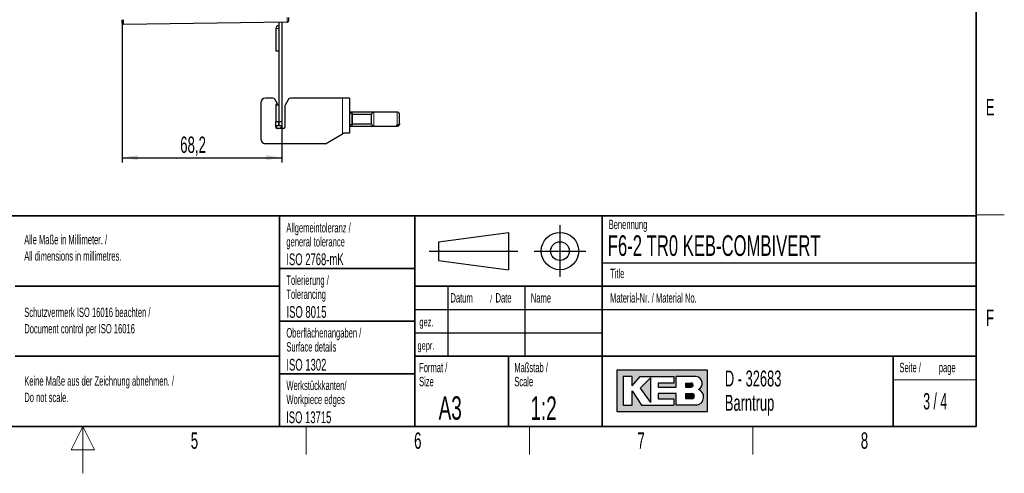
# Paper-space layout 'Blatt3' of a CAD drawing. Header units: millimetres. Extents: x 5 to 418, y 2 to 292.
# Tile 33 of 39: x 203 to 414, y 2 to 99. Entities that reach past the tile are written whole.
import ezdxf

# ---------------------------------------------------------------- set-up
doc = ezdxf.new("R2010")
doc.units = ezdxf.units.MM
doc.layers.add('SLD-0', color=7, linetype='Continuous')
doc.styles.add('SLDTEXTSTYLE0', font='TXT', dxfattribs={"width": 0.605})
doc.styles.add('SLDTEXTSTYLE1', font='TXT', dxfattribs={"width": 0.563})
doc.dimstyles.new('SLDDIMSTYLE0', dxfattribs={"dimtxt": 3.5, "dimasz": 3.302, "dimexe": 0, "dimexo": 0.0625, "dimgap": 0.875, "dimtad": 1, "dimlfac": 2, "dimrnd": 1e-09, "dimzin": 12, "dimdsep": 46, "dimtxsty": 'SLDTEXTSTYLE0', "dimsah": 1, "dimcen": 0.09, "dimadec": 0, "dimazin": 3, "dimtfac": 1, "dimtofl": 0, "dimtmove": 0, "dimatfit": 3, "dimfxl": 1, "dimfrac": 2, "dimtolj": 1, "dimtzin": 12, "dimarcsym": 0})

# ---------------------------------------------------------------- blocks, each defined once
blk = doc.blocks.new('SW_NOTE_0_38')
at = {"layer": 'SLD-0', "color": 0, "attachment_point": 1, "style": 'SLDTEXTSTYLE0'}
for s, insert, char_height in [('Basisgerät mit Zubehör', (0, 6.4453386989), 5), ('basic device with accessories', (1.3125, -0.0231809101), 3.5)]:
    blk.add_mtext(s, dxfattribs=dict(at, insert=insert, char_height=char_height))
blk = doc.blocks.new('SW_NOTE_0_42')
at = {"layer": 'SLD-0', "color": 0, "char_height": 2, "attachment_point": 1, "style": 'SLDTEXTSTYLE0'}
for s, insert in [('Alle Maße in Millimeter. /', (0, 2.5781354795)), ('All dimensions in millimetres.', (0, -0.9218646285))]:
    blk.add_mtext(s, dxfattribs=dict(at, insert=insert))
blk = doc.blocks.new('SW_NOTE_0_45')
at = {"layer": 'SLD-0', "color": 0, "char_height": 2, "attachment_point": 1, "style": 'SLDTEXTSTYLE0'}
for s, insert in [('Keine Maße aus der Zeichnung abnehmen. /', (0, 2.5781354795)), ('Do not scale.', (0, -0.9218646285))]:
    blk.add_mtext(s, dxfattribs=dict(at, insert=insert))
blk = doc.blocks.new('SW_NOTE_0_46')
at = {"layer": 'SLD-0', "color": 0, "char_height": 2, "attachment_point": 1, "style": 'SLDTEXTSTYLE0'}
for s, insert in [('Schutzvermerk ISO 16016 beachten /', (0, 2.5781354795)), ('Document control per ISO 16016', (0, -0.9218646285))]:
    blk.add_mtext(s, dxfattribs=dict(at, insert=insert))
blk = doc.blocks.new('SW_NOTE_0_47')
at = {"layer": 'SLD-0', "color": 0, "char_height": 2, "attachment_point": 1, "style": 'SLDTEXTSTYLE0'}
for s, insert in [('Werkstückkanten/', (0, 2.5781354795)), ('Workpiece edges', (0, -0.4218645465))]:
    blk.add_mtext(s, dxfattribs=dict(at, insert=insert))
blk = doc.blocks.new('SW_NOTE_0_48')
at = {"layer": 'SLD-0', "color": 0, "char_height": 2, "attachment_point": 1, "style": 'SLDTEXTSTYLE0'}
for s, insert in [('Oberflächenangaben /', (0, 2.5781354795)), ('Surface details', (0, -0.4218645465))]:
    blk.add_mtext(s, dxfattribs=dict(at, insert=insert))
blk = doc.blocks.new('SW_NOTE_0_49')
at = {"layer": 'SLD-0', "color": 0, "char_height": 2, "attachment_point": 1, "style": 'SLDTEXTSTYLE0'}
for s, insert in [('Tolerierung /', (0, 2.5781354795)), ('Tolerancing', (0, -0.4218645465))]:
    blk.add_mtext(s, dxfattribs=dict(at, insert=insert))
blk = doc.blocks.new('SW_NOTE_0_50')
at = {"layer": 'SLD-0', "color": 0, "char_height": 2, "attachment_point": 1, "style": 'SLDTEXTSTYLE0'}
for s, insert in [('Allgemeintoleranz /', (0, 2.5781354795)), ('general tolerance', (0, -0.4218645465))]:
    blk.add_mtext(s, dxfattribs=dict(at, insert=insert))
blk = doc.blocks.new('SW_NOTE_0_51')
at = {"layer": 'SLD-0', "color": 0, "char_height": 2, "attachment_point": 1, "style": 'SLDTEXTSTYLE0'}
for s, insert in [('Format /', (0, 2.5781354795)), ('Size', (0, -0.4218645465))]:
    blk.add_mtext(s, dxfattribs=dict(at, insert=insert))
blk = doc.blocks.new('SW_NOTE_0_52')
at = {"layer": 'SLD-0', "color": 0, "attachment_point": 1, "style": 'SLDTEXTSTYLE0'}
for s, insert, char_height in [('Datum', (0, 2.5781354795), 2), ('/', (8.4829859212, 2.0780460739), 1.5), ('Date', (9.6392361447, 2.5781354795), 2)]:
    blk.add_mtext(s, dxfattribs=dict(at, insert=insert, char_height=char_height))
blk = doc.blocks.new('SW_NOTE_0_53')
at = {"layer": 'SLD-0', "color": 0, "char_height": 2, "attachment_point": 1, "style": 'SLDTEXTSTYLE0'}
for s, insert in [('Maßstab /', (0, 2.5781354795)), ('Scale', (0, -0.4218645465))]:
    blk.add_mtext(s, dxfattribs=dict(at, insert=insert))
blk = doc.blocks.new('SW_NOTE_0_54')
at = {"layer": 'SLD-0', "color": 0, "char_height": 3.4, "attachment_point": 1, "style": 'SLDTEXTSTYLE0'}
for s, insert in [('D - 32683', (0, 4.3828303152)), ('Barntrup', (0, -0.8171696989))]:
    blk.add_mtext(s, dxfattribs=dict(at, insert=insert))
blk = doc.blocks.new('SW_NOTE_0_55')
at = {"layer": 'SLD-0', "color": 0, "char_height": 2, "attachment_point": 1, "style": 'SLDTEXTSTYLE0'}
for s, insert in [('Seite /', (0, 2.5781354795)), ('page', (8.413542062, 2.5784205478))]:
    blk.add_mtext(s, dxfattribs=dict(at, insert=insert))
blk = doc.blocks.new('_D_15')
at = {"layer": 'SLD-0'}
for p, q in [((225.4246622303, 98.9467572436), (225.4246622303, 68.4586180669)), ((259.5246622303, 76.3218473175), (259.5246622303, 68.4586180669)), ((225.4246622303, 69.4586180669), (259.5246622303, 69.4586180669))]:
    blk.add_line(p, q, dxfattribs=at)
for points in [[(225.4246622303, 69.4586180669), (228.7266622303, 68.9506180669), (228.7266622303, 69.9666180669)], [(259.5246622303, 69.4586180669), (256.2226622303, 69.9666180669), (256.2226622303, 68.9506180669)]]:
    blk.add_solid(points, dxfattribs=at)
at = {"layer": 'SLD-0', "insert": (237.7958429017, 73.9703553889), "char_height": 3.5, "attachment_point": 1, "style": 'SLDTEXTSTYLE0'}
blk.add_mtext('68,2', dxfattribs=at)

psp = doc.layouts.new('Blatt3')

# ---------------------------------------------------------------- hatches: boundary and pattern name
at = {"linetype": 'Continuous'}
h = psp.add_hatch(color=7, dxfattribs=at)
h.paths.add_polyline_path([(331.1423676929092, 15.18257760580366), (350.5207896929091, 15.18257760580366), (350.5207896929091, 24.04128480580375), (331.1423676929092, 24.04128480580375)], flags=0)
edge = h.paths.add_edge_path(flags=0)
edge.add_arc((347.9991875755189, 18.26988521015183), 1.720915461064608, -81.72003226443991, 70.17096003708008, ccw=False)
edge.add_line((348.2470169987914, 16.56690822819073), (348.2293995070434, 16.56675060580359))
edge.add_line((348.2293995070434, 16.56675060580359), (343.8767592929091, 16.56675060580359))
edge.add_line((343.8767592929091, 16.56675060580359), (343.8767592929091, 19.05826200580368))
edge.add_line((343.8767592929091, 19.05826200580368), (340.0010748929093, 19.05826200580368))
edge.add_line((340.0010748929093, 19.05826200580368), (340.0010748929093, 17.95092360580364))
edge.add_line((340.0010748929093, 17.95092360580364), (343.3230900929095, 17.95092360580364))
edge.add_line((343.3230900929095, 17.95092360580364), (343.3230900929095, 16.56675060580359))
edge.add_line((343.3230900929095, 16.56675060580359), (336.4022250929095, 16.56675060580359))
edge.add_line((336.4022250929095, 16.56675060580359), (334.4643828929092, 19.61193120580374))
edge.add_line((334.4643828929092, 19.61193120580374), (334.4643828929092, 16.56675060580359))
edge.add_line((334.4643828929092, 16.56675060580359), (332.5265406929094, 16.56675060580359))
edge.add_line((332.5265406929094, 16.56675060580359), (332.5265406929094, 22.65711180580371))
edge.add_line((332.5265406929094, 22.65711180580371), (334.4643828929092, 22.65711180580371))
edge.add_line((334.4643828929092, 22.65711180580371), (334.4643828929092, 20.71926960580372))
edge.add_line((334.4643828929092, 20.71926960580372), (336.1253904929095, 22.65711180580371))
edge.add_line((336.1253904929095, 22.65711180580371), (343.3230900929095, 22.65711180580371))
edge.add_line((343.3230900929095, 22.65711180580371), (343.3230900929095, 21.27293880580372))
edge.add_line((343.3230900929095, 21.27293880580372), (340.0010748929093, 21.27293880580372))
edge.add_line((340.0010748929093, 21.27293880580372), (340.0010748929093, 20.44243500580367))
edge.add_line((340.0010748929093, 20.44243500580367), (343.8767592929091, 20.44243500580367))
edge.add_line((343.8767592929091, 20.44243500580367), (343.8767592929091, 22.65711180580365))
edge.add_line((343.8767592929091, 22.65711180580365), (348.1497422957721, 22.65711180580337))
edge.add_line((348.1497422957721, 22.65711180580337), (348.151741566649, 22.65711180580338))
edge.add_line((348.151741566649, 22.65711180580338), (348.1521661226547, 22.65713246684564))
edge.add_arc((347.9523797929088, 21.20834406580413), 1.462498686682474, -64.4589412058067, 82.1484933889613, ccw=False)
psp.add_hatch(color=7, dxfattribs=at).paths.add_polyline_path([(338.3400672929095, 17.12041980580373), (338.3400672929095, 22.38027720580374), (336.1253904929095, 20.16560040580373)], flags=0)
h = psp.add_hatch(color=7, dxfattribs=at)
edge = h.paths.add_edge_path(flags=0)
edge.add_line((345.8146014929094, 20.44243500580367), (346.974194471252, 20.44243500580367))
edge.add_arc((347.0534490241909, 20.85768690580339), 0.4227474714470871, 259.1945394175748, 460.8054605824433)
edge.add_line((346.9741944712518, 21.27293880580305), (345.8146014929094, 21.27293880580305))
edge.add_line((345.8146014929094, 21.27293880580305), (345.8146014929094, 20.44243500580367))
h = psp.add_hatch(color=7, dxfattribs=at)
edge = h.paths.add_edge_path(flags=0)
edge.add_line((345.8146014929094, 17.95092360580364), (347.1991847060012, 17.95092360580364))
edge.add_arc((347.1991847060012, 18.50459280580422), 0.5536692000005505, 270.0000000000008, 450.0000000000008)
edge.add_line((347.1991847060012, 19.05826200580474), (347.1703327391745, 19.05826200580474))
edge.add_line((347.1703327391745, 19.05826200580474), (345.8146014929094, 19.05826200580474))
edge.add_line((345.8146014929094, 19.05826200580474), (345.8146014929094, 17.95092360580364))

# ---------------------------------------------------------------- linework, layer by layer
at = {"color": 7, "linetype": 'Continuous', "lineweight": 25}
for p, q in [((260.9246628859, 99.4166008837), (260.9246628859, 98.6666685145)), ((225.4246622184, 98.1968473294), (225.6746622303, 97.9468473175)), ((260.6780188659, 98.4166909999), (225.6746622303, 97.9468473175)), ((258.274662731, 97.0718472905), (258.274662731, 92.1968473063)), ((258.8746617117, 97.0718472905), (258.8746617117, 92.1968473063)), ((258.9246625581, 98.3931560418), (258.9246625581, 77.1968481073)), ((259.5246615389, 98.4012097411), (259.5246615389, 77.1968481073)), ((258.8746617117, 92.1968473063), (258.274662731, 92.1968473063)), ((257.6142991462, 82.1968470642), (256.0246618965, 82.1968470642)), ((272.5246618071, 82.1968470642), (261.396351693, 82.1968470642)), ((274.0246611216, 82.1968470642), (272.5246618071, 82.1968470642)), ((274.0246611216, 82.1968470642), (274.0246611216, 74.6968467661)), ((255.0246617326, 81.1968469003), (255.0246617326, 73.4468479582)), ((258.6246612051, 80.9468463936), (258.0473119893, 81.9468465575)), ((258.274662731, 80.6968477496), (258.274662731, 77.1968481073)), ((258.8746617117, 80.6968477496), (258.274662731, 80.6968477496)), ((258.5246632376, 80.9468463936), (258.6246612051, 80.9468463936)), ((258.8746617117, 80.6968477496), (258.8746617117, 77.1968481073)), ((260.174661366, 80.446847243), (260.174661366, 75.9468474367)), ((260.9633388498, 81.9468465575), (260.2416495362, 80.6968477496)), ((274.0781935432, 79.1968465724), (274.0664663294, 79.1967105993)), ((279.074660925, 79.1968465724), (274.0781935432, 79.1968465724)), ((274.6746609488, 78.8968470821), (274.5246621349, 78.8968470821)), ((274.6746609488, 76.4968474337), (274.6746609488, 78.8968470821)), ((278.7246624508, 78.6968474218), (274.6746609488, 78.6968474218)), ((278.7317032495, 78.7559659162), (278.7246624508, 78.6968474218)), ((278.7246624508, 76.696847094), (278.7246624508, 78.6968474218)), ((279.1514279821, 79.1909196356), (279.074660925, 79.1968465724)), ((284.224662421, 79.1968465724), (279.2281950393, 79.1968465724)), ((284.7246634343, 76.8610970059), (284.7246634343, 78.6968474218)), ((258.274662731, 77.1968481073), (258.8746617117, 77.1968481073)), ((258.274662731, 76.3218481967), (258.274662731, 77.1968481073)), ((258.274662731, 75.9468474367), (258.274662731, 76.3218481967)), ((258.274662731, 76.3218481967), (258.8746617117, 76.3218481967)), ((258.8746617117, 76.3218481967), (258.8746617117, 77.1968481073)), ((258.8746617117, 76.3218481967), (258.9246625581, 76.3218481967)), ((258.9246625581, 77.1968481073), (259.5246615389, 77.1968481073)), ((258.9246625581, 77.1968481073), (258.9246625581, 76.3218481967)), ((258.9246625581, 76.3218481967), (259.5246615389, 76.3218481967)), ((259.5246615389, 77.1968481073), (259.5246615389, 76.3218481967)), ((274.0664663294, 76.1969857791), (274.0781935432, 76.1968479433)), ((274.0781935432, 76.1968479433), (279.074660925, 76.1968479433)), ((274.5246621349, 76.4968474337), (274.6746609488, 76.4968474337)), ((274.6746609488, 76.696847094), (278.7246624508, 76.696847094)), ((278.7246624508, 76.696847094), (278.7317032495, 76.6377285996)), ((278.8746612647, 76.3432723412), (278.8746612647, 76.2162865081)), ((278.8746612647, 76.2162865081), (279.074660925, 76.2162865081)), ((279.074660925, 76.1968479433), (279.1514279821, 76.2027748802)), ((279.2281950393, 76.1968479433), (284.224662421, 76.1968479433)), ((284.224662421, 76.377654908), (284.0246627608, 76.377654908)), ((284.0246627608, 76.377654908), (284.0246627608, 76.2162865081)), ((284.0246627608, 76.2162865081), (284.224662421, 76.2162865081)), ((284.7246634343, 76.699728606), (284.7246634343, 76.8610970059)), ((284.7246634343, 76.696847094), (284.7246634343, 76.699728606)), ((259.9246608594, 75.6968469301), (258.5246632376, 75.6968469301)), ((268.8775467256, 72.4468477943), (272.5246618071, 74.5525103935)), ((274.0246611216, 74.6968467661), (272.7746623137, 74.6968467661)), ((268.8775467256, 72.4468477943), (256.0246618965, 72.4468477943))]:
    psp.add_line(p, q, dxfattribs=at)
at = {"color": 7, "linetype": 'Continuous', "lineweight": 18}
for p, q in [((258.8746617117, 97.0718472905), (258.274662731, 97.0718472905)), ((272.5246618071, 82.1968470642), (272.5246618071, 74.5525103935)), ((274.0781935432, 79.1717548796), (274.0781935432, 79.1968465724)), ((274.5246621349, 76.4968474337), (274.5246621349, 78.8968470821)), ((278.7317032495, 76.6377285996), (278.7317032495, 78.7559659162)), ((279.074660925, 79.1726917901), (279.074660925, 79.1968465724)), ((279.2281950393, 76.1968479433), (279.2281950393, 79.1968465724)), ((284.224662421, 76.377654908), (284.224662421, 79.1968465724)), ((274.0781935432, 76.1968479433), (274.0781935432, 76.2219396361)), ((279.074660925, 76.1968479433), (279.074660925, 76.2162865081)), ((284.224662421, 76.1968479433), (284.224662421, 76.2162865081))]:
    psp.add_line(p, q, dxfattribs=at)
at = {"color": 7, "linetype": 'Continuous', "lineweight": 25, "flags": 128}
psp.add_lwpolyline([(272.7746623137, 74.6968467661), (272.6917634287, 74.648986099), (272.6083430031, 74.6008218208), (272.5246618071, 74.5525103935)], dxfattribs=at)
at = {"color": 7, "linetype": 'Continuous', "lineweight": 25}
for centre, radius, start, end in [((258.8996622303, 97.0718473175), 0.6250000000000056, 87.7075572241, 180), ((258.8996622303, 97.0718473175), 0.0249999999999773, 0, 180), ((260.6746622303, 98.6666684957), 0.2500000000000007, 270.7690246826, 0), ((256.0246622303, 81.1968473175), 1.000000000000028, 90, 180), ((257.6142992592, 81.6968473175), 0.5, 30, 90), ((261.3963500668, 81.6968473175), 0.5000000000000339, 90, 150), ((258.5246622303, 80.6968473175), 0.25, 90, 180), ((260.6746622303, 80.4468473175), 0.5, 150, 180), ((274.5246622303, 79.3968473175), 0.5, 180, 270), ((279.2281942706, 78.6968473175), 0.5000000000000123, 90, 173.2096666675), ((284.2246622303, 78.6968473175), 0.5, 0, 90), ((258.8996622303, 76.3218473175), 0.625, 180, 0), ((258.5246622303, 75.9468473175), 0.25, 180, 270), ((259.9246622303, 75.9468473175), 0.25, 270, 0), ((274.5246622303, 75.9968473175), 0.5, 90, 180), ((279.2281942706, 76.6968473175), 0.5000000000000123, 186.7903333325, 270), ((284.2246622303, 76.6968473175), 0.5, 270, 0), ((256.0246622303, 73.4468473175), 1.000000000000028, 180, 270)]:
    psp.add_arc(centre, radius, start, end, dxfattribs=at)
at = {"color": 7, "linetype": 'Continuous', "lineweight": 18}
psp.add_ellipse((260.6746622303, 99.4167360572), major_axis=(-0.003355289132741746, 1.000045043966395), ratio=0.0033547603, start_param=3.141626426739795, end_param=4.712242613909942, dxfattribs=at)
at = {"color": 7, "linetype": 'Continuous', "lineweight": 25}
for points, knots in [([(225.4246622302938, 98.19684731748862), (225.4246622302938, 98.1968473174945), (225.4246622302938, 98.21636549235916), (225.4246622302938, 98.29149265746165), (225.4246622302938, 98.34707201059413), (225.4246622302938, 98.48588783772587), (225.4246622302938, 98.56906992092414), (225.4246622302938, 98.75045251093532), (225.4246622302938, 98.8485641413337), (225.4246622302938, 98.94675724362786)], [2.356284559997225, 2.356284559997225, 2.356284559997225, 2.356284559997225, 2.748938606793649, 2.748938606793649, 3.141592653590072, 3.141592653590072, 3.534246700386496, 3.534246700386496, 3.92690074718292, 3.92690074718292, 3.92690074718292, 3.92690074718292]), ([(284.7246634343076, 76.86109700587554), (284.7242537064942, 76.84663238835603), (284.7222275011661, 76.77510127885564), (284.6862019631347, 76.6497834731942), (284.5845389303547, 76.51066869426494), (284.460631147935, 76.4280936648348), (284.3375834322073, 76.38508717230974), (284.2642760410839, 76.38026220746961), (284.2246624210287, 76.37765490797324)], [0, 0, 0, 0, 0.0579541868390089, 0.2865977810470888, 0.5075620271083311, 0.7228130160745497, 0.8502145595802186, 1, 1, 1, 1]), ([(284.2246624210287, 76.21628650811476), (284.2318564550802, 76.21638160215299), (284.2714052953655, 76.21690437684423), (284.366189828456, 76.23006064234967), (284.5007396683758, 76.28517909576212), (284.6248417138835, 76.39491120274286), (284.7087106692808, 76.53825841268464), (284.7193206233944, 76.64564991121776), (284.7246634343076, 76.69972860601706)], [0, 0, 0, 0, 0.0272808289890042, 0.1499749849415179, 0.3608765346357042, 0.5717156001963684, 0.7843305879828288, 1, 1, 1, 1])]:
    psp.add_open_spline(points, degree=3, knots=knots, dxfattribs=at)
for points in [[(225.6746622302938, 98.5640946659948), (225.6746622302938, 98.68502046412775), (225.6746622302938, 98.81583716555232), (225.6746622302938, 98.94675724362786)], [(225.6746622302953, 98.23970322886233), (225.6746622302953, 98.33225267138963), (225.6746622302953, 98.44316886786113), (225.6746622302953, 98.56409466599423)], [(225.6746622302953, 98.02295740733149), (225.6746622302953, 98.07304387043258), (225.6746622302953, 98.14715378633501), (225.6746622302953, 98.23970322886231)], [(225.6746622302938, 97.9468473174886), (225.6746622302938, 97.94684731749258), (225.6746622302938, 97.97287094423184), (225.6746622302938, 98.02295740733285)]]:
    psp.add_open_spline(points, degree=3, dxfattribs=at)
at = {"layer": 'SLD-0', "lineweight": 35}
for p, q in [((408, 12), (408, 282.5)), ((135, 57), (408, 57)), ((259, 57), (259, 12)), ((288, 57), (288, 12)), ((328, 57.0000000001), (328, 12)), ((408, 57), (408, 12)), ((259, 45.75), (288, 45.75)), ((202.5, 42), (259, 42)), ((408, 42), (288, 42)), ((259, 34.5), (288, 34.5)), ((202.5, 27), (259, 27)), ((288, 27), (408, 27)), ((308, 27), (308, 12)), ((390.2572074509, 27), (390.2572074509, 12)), ((259, 23.25), (288, 23.25)), ((26, 12), (408, 12)), ((135, 12), (408, 12))]:
    psp.add_line(p, q, dxfattribs=at)
at = {"layer": 'SLD-0', "lineweight": 18}
for p, q in [((408, 57.25), (414, 57.25)), ((390.2572074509, 22), (408, 22)), ((217, 12), (214.5, 7)), ((217, 2), (217, 12)), ((219.5, 7), (217, 12)), ((264.75, 6), (264.75, 12)), ((312.5, 6), (312.5, 12)), ((360.25, 6), (360.25, 12)), ((214.5, 7), (219.5, 7))]:
    psp.add_line(p, q, dxfattribs=at)
at = {"layer": 'SLD-0'}
for p, q in [((319, 55), (319, 44)), ((293, 51.5), (308, 53.5)), ((308, 53.5), (308, 45.5)), ((293, 51.5), (293, 47.5)), ((291, 49.5), (310, 49.5)), ((313.5, 49.5), (324.5, 49.5)), ((293, 47.5), (308, 45.5)), ((328, 47.0000000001), (408, 47.0000000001)), ((295, 42), (295, 27)), ((311.5, 42), (311.5, 27)), ((288, 37), (408, 37)), ((288, 32), (328, 32)), ((348.1497422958, 22.6571118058), (348.1517415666, 22.6571118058)), ((348.1517415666, 22.6571118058), (348.1521661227, 22.6571324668)), ((348.229399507, 16.5667506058), (348.2470169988, 16.5669082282))]:
    psp.add_line(p, q, dxfattribs=at)
at = {"layer": 'SLD-0', "linetype": 'Continuous'}
for p, q in [((350.5207896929, 24.0412848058), (331.1423676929, 24.0412848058)), ((331.1423676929, 24.0412848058), (331.1423676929, 15.1825776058)), ((350.5207896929, 15.1825776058), (350.5207896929, 24.0412848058)), ((334.4643828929, 22.6571118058), (332.5265406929, 22.6571118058)), ((332.5265406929, 22.6571118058), (332.5265406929, 16.5667506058)), ((334.4643828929, 20.7192696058), (336.1253904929, 22.6571118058)), ((334.4643828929, 20.7192696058), (334.4643828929, 22.6571118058)), ((336.1253904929, 22.6571118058), (343.3230900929, 22.6571118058)), ((338.3400672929, 22.3802772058), (336.1253904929, 20.1656004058)), ((338.3400672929, 22.3802772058), (338.3400672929, 17.1204198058)), ((340.0010748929, 21.2729388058), (340.0010748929, 20.4424350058)), ((343.3230900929, 21.2729388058), (340.0010748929, 21.2729388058)), ((343.3230900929, 22.6571118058), (343.3230900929, 21.2729388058)), ((348.1497422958, 22.6571118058), (343.8767592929, 22.6571118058)), ((343.8767592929, 20.4424350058), (343.8767592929, 22.6571118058)), ((345.8146014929, 21.2729388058), (346.9741944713, 21.2729388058)), ((345.8146014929, 21.2729388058), (345.8146014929, 20.4424350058)), ((348.1497422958, 22.6571118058), (348.1517415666, 22.6571118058)), ((348.1517415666, 22.6571118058), (348.1521661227, 22.6571324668)), ((334.4643828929, 16.5667506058), (334.4643828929, 19.6119312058)), ((334.4643828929, 19.6119312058), (336.4022250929, 16.5667506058)), ((336.1253904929, 20.1656004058), (338.3400672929, 17.1204198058)), ((340.0010748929, 20.4424350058), (343.8767592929, 20.4424350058)), ((340.0010748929, 19.0582620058), (340.0010748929, 17.9509236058)), ((343.8767592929, 19.0582620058), (340.0010748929, 19.0582620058)), ((343.8767592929, 16.5667506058), (343.8767592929, 19.0582620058)), ((345.8146014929, 20.4424350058), (346.9741944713, 20.4424350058)), ((345.8146014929, 19.0582620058), (347.199184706, 19.0582620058)), ((345.8146014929, 19.0582620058), (345.8146014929, 17.9509236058)), ((347.1703327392, 19.0582620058), (347.199184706, 19.0582620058)), ((340.0010748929, 17.9509236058), (343.3230900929, 17.9509236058)), ((343.3230900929, 17.9509236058), (343.3230900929, 16.5667506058)), ((347.199184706, 17.9509236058), (345.8146014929, 17.9509236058)), ((331.1423676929, 15.1825776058), (350.5207896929, 15.1825776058)), ((332.5265406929, 16.5667506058), (334.4643828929, 16.5667506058)), ((336.4022250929, 16.5667506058), (343.3230900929, 16.5667506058)), ((348.229399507, 16.5667506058), (343.8767592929, 16.5667506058)), ((348.229399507, 16.5667506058), (348.2470169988, 16.5669082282))]:
    psp.add_line(p, q, dxfattribs=at)
at = {"layer": 'SLD-0'}
for radius in [3.999999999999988, 1.999999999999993]:
    psp.add_circle((319, 49.5), radius, dxfattribs=at)
at = {"layer": 'SLD-0', "linetype": 'Continuous'}
for centre, radius, start, end in [((347.0534490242, 20.8576869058), 0.4227474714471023, 259.1945394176, 100.8054605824), ((347.9523797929, 21.2083440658), 1.46249868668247, 295.5410587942, 82.1484933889), ((347.199184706, 18.5045928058), 0.5536692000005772, 270, 90), ((347.9991875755, 18.2698852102), 1.720915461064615, 278.2799677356, 70.1709600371)]:
    psp.add_arc(centre, radius, start, end, dxfattribs=at)

# ---------------------------------------------------------------- block references
at = {"layer": 'SLD-0'}
for name, p in [('SW_NOTE_0_38', (135.2560868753, 63.0703737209)), ('SW_NOTE_0_50', (260.5043854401, 52.9003064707)), ('SW_NOTE_0_42', (204.4639500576, 50.3606872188)), ('SW_NOTE_0_49', (260.5022836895, 41.7004098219)), ('SW_NOTE_0_52', (295.5861619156, 37.9261102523)), ('SW_NOTE_0_46', (204.4639500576, 34.8276741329)), ('SW_NOTE_0_48', (260.5027641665, 30.4450935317)), ('SW_NOTE_0_51', (288.8790098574, 23.0287702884)), ('SW_NOTE_0_53', (309.2314641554, 23.0287700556)), ('SW_NOTE_0_55', (391.5827404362, 23.0329928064)), ('SW_NOTE_0_54', (354.2591907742, 19.5828264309)), ('SW_NOTE_0_45', (204.4639500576, 20.1508694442)), ('SW_NOTE_0_47', (260.5090753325, 19.2125013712))]:
    psp.add_blockref(name, p, dxfattribs=at)

# ---------------------------------------------------------------- texts
for s, insert, char_height, attachment_point, style in [('E', (410.9815679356, 82.0010772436), 3.5, 2, 'SLDTEXTSTYLE0'), ('Benennung', (329.4092408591, 56.1865848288), 2, 1, 'SLDTEXTSTYLE0'), ('F6-2 TR0 KEB-COMBIVERT', (329.222041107, 52.8643538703), 4.4, 1, 'SLDTEXTSTYLE0'), ('ISO 2768-mK', (260.4940938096, 48.9932287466), 2.5, 1, 'SLDTEXTSTYLE0'), ('Title', (329.7169273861, 45.7051426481), 2, 1, 'SLDTEXTSTYLE0'), ('Name', (312.770034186, 40.4793879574), 2, 1, 'SLDTEXTSTYLE0'), ('Material-Nr. / Material No.', (329.7169273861, 40.4793879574), 2, 1, 'SLDTEXTSTYLE0'), ('ISO 8015', (260.5277662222, 37.732972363), 2.5, 1, 'SLDTEXTSTYLE0'), ('F', (410.9536166, 37.0010772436), 3.5, 2, 'SLDTEXTSTYLE0'), ('gez.', (288.9470592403, 35.2328921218), 1.8, 1, 'SLDTEXTSTYLE0'), ('gepr.', (288.5445949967, 30.2118970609), 1.8, 1, 'SLDTEXTSTYLE0'), ('ISO 1302', (260.5038336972, 26.4529504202), 2.5, 1, 'SLDTEXTSTYLE0'), ('3 / 4', (399.2225360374, 19.1523676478), 3.5, 2, 'SLDTEXTSTYLE1'), ('A3', (293.0566699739, 18.4626222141), 5, 1, 'SLDTEXTSTYLE0'), ('1:2', (312.6833009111, 18.426931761), 5, 1, 'SLDTEXTSTYLE0'), ('ISO 13715', (260.4472726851, 15.2160422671), 2.5, 1, 'SLDTEXTSTYLE0'), ('5', (240.8527123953, 10.7429955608), 3.5, 2, 'SLDTEXTSTYLE0'), ('6', (288.6027123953, 10.7429955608), 3.5, 2, 'SLDTEXTSTYLE0'), ('7', (336.3527123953, 10.7429955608), 3.5, 2, 'SLDTEXTSTYLE0'), ('8', (384.1027123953, 10.7429955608), 3.5, 2, 'SLDTEXTSTYLE0')]:
    psp.add_mtext(s, dxfattribs=dict(at, insert=insert, char_height=char_height, attachment_point=attachment_point, style=style))

# ---------------------------------------------------------------- dimensions: what is measured, and where the dimension line sits
dim = psp.add_linear_dim(base=(259.5246622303, 69.4586180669), p1=(225.4246622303, 98.9467572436), p2=(259.5246622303, 76.3218473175), dimstyle='SLDDIMSTYLE0', dxfattribs=at)
dim.commit()
dim.dimension.update_dxf_attribs({"geometry": '_D_15', "text_midpoint": (242.4746622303, 69.4586180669), "dimtype": 160})

doc.saveas('drawing.dxf')
